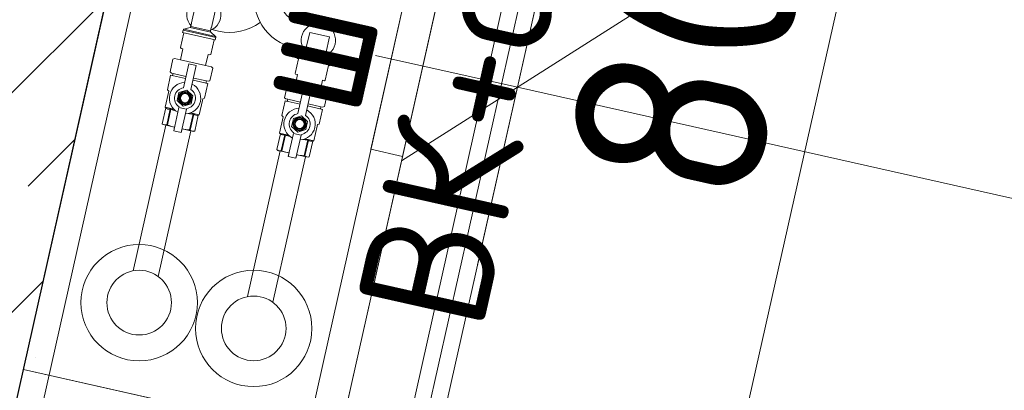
# Model space of a CAD drawing. Header units: millimetres. Extents: x -7145539 to -6664766, y 5874041 to 6141700.
# Tile 125 of 177: x -6932436 to -6931675, y 5901378 to 5901664. Entities that reach past the tile are written whole.
import ezdxf

# ---------------------------------------------------------------- set-up
doc = ezdxf.new("R2010")
doc.units = ezdxf.units.MM
doc.header["$MEASUREMENT"] = 0
for name, color, linetype in [('S - МОП.АР', 7, 'Continuous'), ('АР-Стены_внутренние_пилоны.АР', 7, 'Continuous'), ('АР-Стены_Перегородки_шахты_.АР', 7, 'Continuous'), ('АР-Чертеж-Размеры.АР', 7, 'Continuous')]:
    doc.layers.add(name, color=color, linetype=linetype)
for name, color, linetype, lineweight in [('АР-Стены_внутренние_пилоны.АР_Ном._пера__1', 7, 'Continuous', 15), ('АР-Стены_Перегородки_шахты_.АР_Ном._пера__1', 7, 'Continuous', 15), ('АР-Чертеж-Размеры.АР_Ном._пера__1', 7, 'Continuous', 0), ('ИОС-Шахты и отверстия.АР_Ном._пера__1', 7, 'Continuous', 0)]:
    doc.layers.add(name, color=color, linetype=linetype, lineweight=lineweight)
doc.styles.add('РЎР“Р•РќР•Р\xa0Р\x98Р\xa0_РЎРўР\x98Р›Р¬_6', font='GOST_Common.ttf')
doc.dimstyles.new('СГЕНЕРИР_СТИЛЬ__1', dxfattribs={"dimtxt": 150, "dimasz": 142.5, "dimexe": 0.18, "dimexo": 0.0625, "dimgap": 0, "dimtad": 1, "dimdec": 0, "dimzin": 0, "dimdsep": 46, "dimtxsty": 'РЎР“Р•РќР•Р\xa0Р\x98Р\xa0_РЎРўР\x98Р›Р¬_6', "dimblk": 'ARROWHEAD_6', "dimblk1": 'ARROWHEAD_6', "dimblk2": 'ARROWHEAD_6', "dimcen": 0.09, "dimse1": 1, "dimse2": 1, "dimclrd": 7, "dimclre": 7, "dimclrt": 7, "dimazin": 0, "dimtfac": 1, "dimtdec": 4, "dimtmove": 0, "dimatfit": 3, "dimfxl": 1, "dimtolj": 1, "dimtzin": 0, "dimarcsym": 0})
doc.dimstyles.new('СГЕНЕРИР_СТИЛЬ__2', dxfattribs={"dimtxt": 150, "dimasz": 142.5, "dimexe": 0.18, "dimexo": 0.0625, "dimgap": 0, "dimtad": 1, "dimdec": 0, "dimzin": 0, "dimdsep": 46, "dimtxsty": 'РЎР“Р•РќР•Р\xa0Р\x98Р\xa0_РЎРўР\x98Р›Р¬_6', "dimblk": 'ARROWHEAD_6', "dimblk1": 'ARROWHEAD_6', "dimblk2": 'ARROWHEAD_6', "dimcen": 0.09, "dimse1": 1, "dimse2": 1, "dimclrd": 7, "dimclre": 7, "dimclrt": 7, "dimazin": 0, "dimtfac": 1, "dimtdec": 4, "dimtmove": 2, "dimatfit": 3, "dimfxl": 1, "dimtolj": 1, "dimtzin": 0, "dimarcsym": 0})
pattern_1 = [(0, (-6321637.814, 6318947.94), (0, 75), [0, -75])]

# ---------------------------------------------------------------- blocks, each defined once
blk = doc.blocks.new('Стена_287_1', base_point=(-6932170.38, 5901309.38))
at = {"layer": 'АР-Стены_Перегородки_шахты_.АР', "linetype": 'Continuous', "lineweight": 0, "true_color": 0x000000}
h = blk.add_hatch(dxfattribs=at)
h.set_pattern_fill('ШТУКАТУРКА__ГИПС_03_0001', color=18, style=0, pattern_type=2)
h.set_pattern_definition(pattern_1)
h.paths.add_polyline_path([(-6931978.9, 5902047.87), (-6932151.46, 5901279.51), (-6932139.27, 5901276.77), (-6931966.7, 5902045.13)])
h = blk.add_hatch(dxfattribs=at)
h.set_pattern_fill('ШТУКАТУРКА__ГИПС_03_0001', color=18, style=0, pattern_type=2)
h.set_pattern_definition(pattern_1)
h.paths.add_polyline_path([(-6931969.44, 5902032.94), (-6932142.01, 5901264.58), (-6932129.81, 5901261.84), (-6931957.25, 5902030.2)])
h = blk.add_hatch(dxfattribs=at)
h.set_pattern_fill('ШТУКАТУРКА__ГИПС_03_0001', color=18, style=0, pattern_type=2)
h.set_pattern_definition(pattern_1)
h.paths.add_polyline_path([(-6932154.2, 5901267.32), (-6932142.01, 5901264.58), (-6932151.46, 5901279.51)])
h = blk.add_hatch(dxfattribs=at)
h.set_pattern_fill('ШТУКАТУРКА__ГИПС_03_0001', color=18, style=0, pattern_type=2)
h.set_pattern_definition(pattern_1)
h.paths.add_polyline_path([(-6932151.46, 5901279.51), (-6932142.01, 5901264.58), (-6932139.27, 5901276.77)])
h = blk.add_hatch(dxfattribs=at)
h.set_pattern_fill('ШТУКАТУРКА__ГИПС_03_0001', color=18, style=0, pattern_type=2)
h.set_pattern_definition(pattern_1)
h.paths.add_polyline_path([(-6932142.01, 5901264.58), (-6932144.75, 5901252.38), (-6932132.55, 5901249.64)])
h = blk.add_hatch(dxfattribs=at)
h.set_pattern_fill('ШТУКАТУРКА__ГИПС_03_0001', color=18, style=0, pattern_type=2)
h.set_pattern_definition(pattern_1)
h.paths.add_polyline_path([(-6932142.01, 5901264.58), (-6932132.55, 5901249.64), (-6932129.81, 5901261.84)])
at = {"layer": 'АР-Стены_Перегородки_шахты_.АР_Ном._пера__1', "color": 7, "linetype": 'Continuous', "lineweight": 0}
for p, q in [((-6931976.16, 5902060.07), (-6931978.9, 5902047.87)), ((-6932140.51, 5901328.3), (-6931978.9, 5902047.87)), ((-6932139.27, 5901276.77), (-6931966.7, 5902045.13)), ((-6932151.46, 5901279.51), (-6932140.51, 5901328.3)), ((-6932200.25, 5901290.47), (-6932151.46, 5901279.51)), ((-6932142.01, 5901264.58), (-6932139.27, 5901276.77))]:
    blk.add_line(p, q, dxfattribs=at)
at = {"layer": 'АР-Стены_Перегородки_шахты_.АР_Ном._пера__1', "color": 7, "linetype": 'Continuous', "lineweight": 0, "flags": 128}
for points in [[(-6932024.94, 5902071.02), (-6932189.29, 5901339.25)], [(-6932132.55, 5901249.64), (-6931957.25, 5902030.2)], [(-6932132.55, 5901249.64), (-6932144.75, 5901252.38)]]:
    blk.add_lwpolyline(points, dxfattribs=at)
blk = doc.blocks.new('Стена_288_1', base_point=(-6932438.7, 5901369.64))
at = {"layer": 'АР-Стены_Перегородки_шахты_.АР', "linetype": 'Continuous', "lineweight": 0, "true_color": 0x000000}
h = blk.add_hatch(dxfattribs=at)
h.set_pattern_fill('ШТУКАТУРКА__ГИПС_03_0001', color=18, style=0, pattern_type=2)
h.set_pattern_definition(pattern_1)
h.paths.add_polyline_path([(-6932151.46, 5901279.51), (-6932444.17, 5901345.25), (-6932446.91, 5901333.06), (-6932154.2, 5901267.32)])
h = blk.add_hatch(dxfattribs=at)
h.set_pattern_fill('ШТУКАТУРКА__ГИПС_03_0001', color=18, style=0, pattern_type=2)
h.set_pattern_definition(pattern_1)
h.paths.add_polyline_path([(-6932446.91, 5901333.06), (-6932449.65, 5901320.86), (-6932144.75, 5901252.38), (-6932142.01, 5901264.58)])
at = {"layer": 'АР-Стены_Перегородки_шахты_.АР_Ном._пера__1', "color": 7, "linetype": 'Continuous', "lineweight": 0}
for p, q in [((-6932444.17, 5901345.25), (-6932200.25, 5901290.47)), ((-6932446.91, 5901333.06), (-6932154.2, 5901267.32)), ((-6932200.25, 5901290.47), (-6932151.46, 5901279.51)), ((-6932154.2, 5901267.32), (-6932142.01, 5901264.58))]:
    blk.add_line(p, q, dxfattribs=at)
at = {"layer": 'АР-Стены_Перегородки_шахты_.АР_Ном._пера__1', "color": 7, "linetype": 'Continuous', "lineweight": 0, "flags": 128}
for points in [[(-6932444.17, 5901345.25), (-6932433.22, 5901394.04)], [(-6932189.29, 5901339.25), (-6932433.22, 5901394.04)], [(-6932446.91, 5901333.06), (-6932444.17, 5901345.25)], [(-6932449.65, 5901320.86), (-6932446.91, 5901333.06)], [(-6932449.65, 5901320.86), (-6932144.75, 5901252.38)]]:
    blk.add_lwpolyline(points, dxfattribs=at)
blk = doc.blocks.new('*D1234', base_point=(-6321637.81, 6318947.94))
at = {"layer": 'АР-Чертеж-Размеры.АР_Ном._пера__1', "color": 7, "linetype": 'Continuous', "lineweight": 0, "transparency": 16777216}
for p, q in [((-6931718.7, 5902053.48), (-6931694.04, 5902163.24)), ((-6931661.95, 5901963.87), (-6931775.44, 5902143.09)), ((-6931581.49, 5902022.66), (-6931855.9, 5902084.29)), ((-6931894.01, 5901272.92), (-6931718.7, 5902053.48)), ((-6931950.75, 5901362.53), (-6931837.26, 5901183.31)), ((-6931756.8, 5901242.11), (-6932031.21, 5901303.74)), ((-6931918.66, 5901163.16), (-6931894.01, 5901272.92))]:
    blk.add_line(p, q, dxfattribs=at)
at = {"layer": 'АР-Чертеж-Размеры.АР_Ном._пера__1', "color": 7, "lineweight": 0, "transparency": 16777216, "insert": (-6931870.48, 5901514.56), "char_height": 150, "attachment_point": 7, "rotation": 77.34172, "style": 'РЎР“Р•РќР•Р\xa0Р\x98Р\xa0_РЎРўР\x98Р›Р¬_6'}
blk.add_mtext('\\A1;{\\pql;\\fGOST Common|b0|i0|c204|p0;\\W1.000000;800}', dxfattribs=at)
blk = doc.blocks.new('ARROWHEAD_6')
at = {"color": 0, "linetype": 'Continuous', "lineweight": 0}
for p, q in [((-0.5, -0.5), (0.5, 0.5)), ((0, 0), (-1, 0))]:
    blk.add_line(p, q, dxfattribs=at)
blk = doc.blocks.new('*D1249', base_point=(-6321637.81, 6318947.94))
at = {"layer": 'АР-Чертеж-Размеры.АР_Ном._пера__1', "color": 7, "linetype": 'Continuous', "lineweight": 0, "transparency": 16777216}
for p, q in [((-6932511.91, 5901043.67), (-6932450.28, 5901318.08)), ((-6932267.98, 5900988.88), (-6932206.35, 5901263.3)), ((-6932391.48, 5901237.61), (-6932570.7, 5901124.13)), ((-6932590.86, 5901205.52), (-6932481.09, 5901180.87)), ((-6932326.78, 5901069.35), (-6932147.56, 5901182.83)), ((-6932481.09, 5901180.87), (-6932237.17, 5901126.09)), ((-6932237.17, 5901126.09), (-6932127.4, 5901101.44))]:
    blk.add_line(p, q, dxfattribs=at)
at = {"layer": 'АР-Чертеж-Размеры.АР_Ном._пера__1', "color": 7, "lineweight": 0, "transparency": 16777216, "insert": (-6932425.56, 5901199.15), "char_height": 150, "attachment_point": 7, "rotation": 347.34194, "style": 'РЎР“Р•РќР•Р\xa0Р\x98Р\xa0_РЎРўР\x98Р›Р¬_6'}
blk.add_mtext('\\A1;{\\pql;\\fGOST Common|b0|i0|c204|p0;\\W1.000000;250}', dxfattribs=at)
blk = doc.blocks.new('*D1254', base_point=(-6321637.81, 6318947.94))
at = {"layer": 'АР-Чертеж-Размеры.АР_Ном._пера__1', "color": 7, "linetype": 'Continuous', "lineweight": 0, "transparency": 16777216}
for p, q in [((-6932020.31, 5901749.38), (-6932081.94, 5901474.97)), ((-6931961.52, 5901668.92), (-6932140.74, 5901555.43)), ((-6932051.13, 5901612.18), (-6932160.89, 5901636.83)), ((-6930377.62, 5901236.32), (-6932051.13, 5901612.18)), ((-6930346.8, 5901373.53), (-6930408.43, 5901099.11)), ((-6930467.23, 5901179.58), (-6930288.01, 5901293.06)), ((-6930267.85, 5901211.67), (-6930377.62, 5901236.32))]:
    blk.add_line(p, q, dxfattribs=at)
at = {"layer": 'АР-Чертеж-Размеры.АР_Ном._пера__1', "color": 7, "lineweight": 0, "transparency": 16777216, "insert": (-6931410.89, 5901499.13), "char_height": 150, "attachment_point": 7, "rotation": 347.34194, "style": 'РЎР“Р•РќР•Р\xa0Р\x98Р\xa0_РЎРўР\x98Р›Р¬_6'}
blk.add_mtext('\\A1;{\\pql;\\fGOST Common|b0|i0|c204|p0;\\W1.000000;1\xa0715}', dxfattribs=at)
blk = doc.blocks.new('Стена_374_1', base_point=(-6932333.46, 5902294.39))
at = {"layer": 'АР-Стены_внутренние_пилоны.АР', "linetype": 'Continuous', "lineweight": 0, "true_color": 0x000000}
h = blk.add_hatch(dxfattribs=at)
h.set_pattern_fill('ЖЕЛЕЗОБЕТОН__PROJECT__0001', color=18, style=0, pattern_type=2)
h.set_pattern_definition([(45, (-6321637.81, 6318947.94), (-84.852814, 84.852814), []), (45, (-6321680.24, 6318990.37), (-84.852814, 84.852814), [90, -30, 0, -30])])
h.paths.add_polyline_path([(-6932452.95, 5902218.73), (-6932666.75, 5901266.84), (-6932530.15, 5901236.16), (-6932471.61, 5901223.01), (-6932257.81, 5902174.9)])
h = blk.add_hatch(dxfattribs=at)
h.set_pattern_fill('ШТУКАТУРКА__ГИПС_01_0001', color=18, style=0, pattern_type=2)
h.set_pattern_definition([(45, (-6321637.81, 6319297.94), (-111.369318, 111.369318), [0, -105, 0, -157.5]), (110, (-6321287.81, 6319297.94), (148.001588, 53.868173), [0, -77, 0, -133])])
h.paths.add_polyline_path([(-6932471.61, 5901223.01), (-6932452.1, 5901218.63), (-6932238.29, 5902170.52), (-6932257.81, 5902174.9)])
at = {"layer": 'АР-Стены_внутренние_пилоны.АР_Ном._пера__1', "color": 7, "linetype": 'Continuous', "lineweight": 30}
blk.add_line((-6932471.61, 5901223.01), (-6932257.81, 5902174.9), dxfattribs=at)
at = {"layer": 'АР-Стены_внутренние_пилоны.АР_Ном._пера__1', "color": 7, "linetype": 'Continuous', "lineweight": 0, "flags": 128}
blk.add_lwpolyline([(-6932452.1, 5901218.63), (-6932238.29, 5902170.52)], dxfattribs=at)

msp = doc.modelspace()

# ---------------------------------------------------------------- linework, layer by layer
at = {"layer": 'S - МОП.АР', "color": 254, "linetype": 'Continuous', "lineweight": 0, "true_color": 0xdadada, "flags": 128}
msp.add_lwpolyline([(-6932430.11, 5901316.4), (-6932708.25, 5900077.98), (-6932410.66, 5900011.14), (-6932598.02, 5899176.92), (-6930480.54, 5898701.35), (-6929109.67, 5898393.46), (-6923992.43, 5897244.16), (-6923650.36, 5898767.31), (-6930304.6, 5900260.67), (-6930252.04, 5900494.85), (-6930530.08, 5900557.25), (-6930283.82, 5901654.65), (-6931957.34, 5902030.2), (-6932132.51, 5901249.62)], close=True, dxfattribs=at)
at = {"layer": 'ИОС-Шахты и отверстия.АР_Ном._пера__1', "color": 7, "linetype": 'Continuous', "lineweight": 0}
for p, q in [((-6932257.91, 5902174.59), (-6932433.22, 5901394.04)), ((-6932213.69, 5901344.73), (-6932038.38, 5902125.29)), ((-6932189.29, 5901339.25), (-6932013.99, 5902119.81)), ((-6932284.78, 5901648.71), (-6932310.15, 5901654.41)), ((-6932309.72, 5901656.33), (-6932284.35, 5901650.64)), ((-6932284.62, 5901651.51), (-6932309.1, 5901657.01)), ((-6932304.37, 5901658.48), (-6932288.27, 5901654.87)), ((-6932288.56, 5901655.83), (-6932303.68, 5901659.22)), ((-6932199.96, 5901635.84), (-6932215.08, 5901639.24)), ((-6932311.73, 5901633.34), (-6932292.37, 5901628.99)), ((-6932221.12, 5901636.35), (-6932195.75, 5901630.65)), ((-6932196.02, 5901631.52), (-6932220.5, 5901637.02)), ((-6932215.76, 5901638.5), (-6932199.67, 5901634.88)), ((-6932307.86, 5901618.99), (-6932319.34, 5901621.57)), ((-6932307.5, 5901620.6), (-6932317.43, 5901622.83)), ((-6932290.53, 5901615.1), (-6932302.01, 5901617.67)), ((-6932291.71, 5901617.06), (-6932301.65, 5901619.29)), ((-6932223.13, 5901613.36), (-6932203.77, 5901609.01)), ((-6932219.26, 5901599.01), (-6932230.74, 5901601.59)), ((-6932218.9, 5901600.62), (-6932228.83, 5901602.85)), ((-6932201.93, 5901595.11), (-6932213.41, 5901597.69)), ((-6932203.11, 5901597.07), (-6932213.04, 5901599.31)), ((-6932348.44, 5901470.24), (-6932323.14, 5901582.89)), ((-6932328.92, 5901465.86), (-6932303.62, 5901578.51)), ((-6932259.82, 5901450.34), (-6932234.54, 5901562.91)), ((-6932240.31, 5901445.96), (-6932215.03, 5901558.52)), ((-6932433.22, 5901394.04), (-6932189.29, 5901339.25))]:
    msp.add_line(p, q, dxfattribs=at)
for points in [[(-6932164.38, 5901564.26), (-6932087.68, 5901905.76), (-6932063.29, 5901900.28), (-6932139.99, 5901558.78)], [(-6932309.62, 5901597.47), (-6932314.35, 5901601.82), (-6932312.94, 5901608.09), (-6932306.8, 5901610.01), (-6932302.08, 5901605.65), (-6932303.49, 5901599.38)], [(-6932221.02, 5901577.48), (-6932225.75, 5901581.84), (-6932224.34, 5901588.11), (-6932218.2, 5901590.03), (-6932213.48, 5901585.67), (-6932214.88, 5901579.4)]]:
    msp.add_lwpolyline(points, close=True, dxfattribs=at)
for points in [[(-6932211.23, 5901660.13), (-6932219.34, 5901661.95, -0.414214), (-6932234.47, 5901685.85), (-6932230.84, 5901702.01)], [(-6932253.98, 5901690.23, 0.414214), (-6932223.72, 5901642.44), (-6932215.78, 5901640.65)], [(-6932284.99, 5901671.06), (-6932287.84, 5901658.37), (-6932287.98, 5901658.41), (-6932288.56, 5901655.83, 0.274926), (-6932288.27, 5901654.87), (-6932284.62, 5901651.51, -0.267949), (-6932284.35, 5901650.64), (-6932284.78, 5901648.71), (-6932285.76, 5901648.93), (-6932288.3, 5901637.61), (-6932288.93, 5901637.21), (-6932290.45, 5901637.55), (-6932292.37, 5901628.99), (-6932311.73, 5901633.34), (-6932309.81, 5901641.9), (-6932311.31, 5901642.23), (-6932311.72, 5901642.87), (-6932309.17, 5901654.19), (-6932310.15, 5901654.41), (-6932309.72, 5901656.33, -0.267016), (-6932309.1, 5901657.01), (-6932304.37, 5901658.48, 0.26843), (-6932303.68, 5901659.22), (-6932303.11, 5901661.8), (-6932303.25, 5901661.84), (-6932300.41, 5901674.52)], [(-6932287.43, 5901656.75), (-6932282.28, 5901655.59, 0.215316), (-6932250.03, 5901662.23)], [(-6932319.65, 5901595.43, -0.267236), (-6932323.07, 5901596.2), (-6932323.68, 5901596.76)], [(-6932319.14, 5901595.31, 0.049494), (-6932315.5, 5901594)], [(-6932301.94, 5901591.45, -0.049494), (-6932305.78, 5901591.82)], [(-6932301.43, 5901591.34, 0.267236), (-6932298.01, 5901590.57), (-6932297.21, 5901590.82)], [(-6932325.81, 5901583.98, 0.267304), (-6932322.39, 5901583.21), (-6932321.88, 5901583.09, 0.075295), (-6932316.3, 5901581.42)], [(-6932300.75, 5901578.35, -0.267304), (-6932304.17, 5901579.12), (-6932304.68, 5901579.23, -0.075295), (-6932310.45, 5901580.1)], [(-6932231.05, 5901575.45, -0.267236), (-6932234.46, 5901576.21), (-6932235.08, 5901576.78)], [(-6932230.54, 5901575.33, 0.049494), (-6932226.9, 5901574.02)], [(-6932213.34, 5901571.47, -0.049494), (-6932217.18, 5901571.84)], [(-6932212.83, 5901571.35, 0.267236), (-6932209.41, 5901570.59), (-6932208.61, 5901570.84)], [(-6932237.21, 5901563.99, 0.267304), (-6932233.79, 5901563.23), (-6932233.28, 5901563.11, 0.075295), (-6932227.7, 5901561.43)], [(-6932212.15, 5901558.37, -0.267304), (-6932215.57, 5901559.13), (-6932216.08, 5901559.25, -0.075295), (-6932221.84, 5901560.12)]]:
    msp.add_lwpolyline(points, format="xyb", dxfattribs=at)
msp.add_lwpolyline([(-6932223.13, 5901613.36), (-6932221.21, 5901621.91), (-6932222.71, 5901622.25), (-6932223.12, 5901622.89), (-6932220.57, 5901634.21), (-6932221.55, 5901634.43), (-6932221.12, 5901636.35, -0.267016), (-6932220.5, 5901637.02), (-6932215.76, 5901638.5, 0.26843), (-6932215.08, 5901639.24), (-6932214.51, 5901641.82), (-6932214.65, 5901641.85), (-6932211.8, 5901654.54), (-6932196.39, 5901651.08), (-6932199.24, 5901638.39), (-6932199.38, 5901638.42), (-6932199.96, 5901635.84, 0.274926), (-6932199.67, 5901634.88), (-6932196.02, 5901631.52, -0.267949), (-6932195.75, 5901630.65), (-6932196.18, 5901628.73), (-6932197.16, 5901628.95), (-6932199.7, 5901617.63), (-6932200.33, 5901617.23), (-6932201.85, 5901617.57), (-6932203.77, 5901609.01)], format="xyb", close=True, dxfattribs=at)
for points in [[(-6932292.37, 5901628.99), (-6932287.85, 5901627.98), (-6932286.82, 5901627.03), (-6932289.03, 5901617.17), (-6932290.37, 5901616.76), (-6932291.71, 5901617.06), (-6932292.07, 5901615.44), (-6932290.53, 5901615.1), (-6932293.08, 5901603.74), (-6932294.4, 5901603.33), (-6932294.69, 5901602.05), (-6932297.21, 5901590.82), (-6932298.01, 5901590.57), (-6932300.75, 5901578.35), (-6932301.66, 5901578.07), (-6932310.46, 5901580.04), (-6932311.09, 5901577.25), (-6932316.94, 5901578.56), (-6932316.31, 5901581.36), (-6932325.11, 5901583.33), (-6932325.81, 5901583.98), (-6932323.07, 5901596.2), (-6932323.68, 5901596.76), (-6932320.87, 5901609.27), (-6932321.89, 5901610.21), (-6932319.34, 5901621.57), (-6932317.8, 5901621.22), (-6932317.43, 5901622.83), (-6932318.78, 5901623.14), (-6932319.81, 5901624.09), (-6932317.59, 5901633.94), (-6932316.26, 5901634.36), (-6932311.73, 5901633.34)], [(-6932309.49, 5901611.75), (-6932305.34, 5901630.23), (-6932299.48, 5901628.91), (-6932303.63, 5901610.43)], [(-6932203.77, 5901609.01), (-6932199.25, 5901607.99), (-6932198.22, 5901607.04), (-6932200.43, 5901597.19), (-6932201.77, 5901596.77), (-6932203.11, 5901597.07), (-6932203.47, 5901595.46), (-6932201.93, 5901595.11), (-6932204.48, 5901583.76), (-6932205.8, 5901583.35), (-6932206.09, 5901582.06), (-6932206.08, 5901582.06), (-6932208.61, 5901570.84), (-6932209.41, 5901570.59), (-6932212.15, 5901558.37), (-6932213.06, 5901558.08), (-6932221.86, 5901560.06), (-6932222.49, 5901557.27), (-6932228.34, 5901558.58), (-6932227.71, 5901561.37), (-6932236.51, 5901563.35), (-6932237.21, 5901563.99), (-6932234.46, 5901576.21), (-6932235.08, 5901576.78), (-6932232.27, 5901589.29), (-6932233.29, 5901590.23), (-6932230.74, 5901601.59), (-6932229.2, 5901601.24), (-6932228.83, 5901602.85), (-6932230.17, 5901603.15), (-6932231.21, 5901604.1), (-6932228.99, 5901613.95), (-6932227.65, 5901614.37), (-6932223.13, 5901613.36)], [(-6932220.89, 5901591.77), (-6932216.74, 5901610.25), (-6932210.88, 5901608.93), (-6932215.03, 5901590.45)], [(-6932323.68, 5901596.76), (-6932316.92, 5901595.24)], [(-6932322.39, 5901583.21), (-6932319.65, 5901595.43), (-6932319.14, 5901595.31)], [(-6932321.88, 5901583.09), (-6932319.14, 5901595.31)], [(-6932316.94, 5901578.56), (-6932312.92, 5901596.48), (-6932307.06, 5901595.17), (-6932311.09, 5901577.25)], [(-6932304.68, 5901579.23), (-6932301.94, 5901591.45)], [(-6932304.17, 5901579.12), (-6932301.43, 5901591.34), (-6932301.94, 5901591.45)], [(-6932297.21, 5901590.82), (-6932303.98, 5901592.34)], [(-6932235.08, 5901576.78), (-6932228.31, 5901575.26)], [(-6932233.79, 5901563.23), (-6932231.05, 5901575.45), (-6932230.54, 5901575.33)], [(-6932233.28, 5901563.11), (-6932230.54, 5901575.33)], [(-6932228.34, 5901558.58), (-6932224.32, 5901576.5), (-6932218.46, 5901575.18), (-6932222.49, 5901557.27)], [(-6932216.08, 5901559.25), (-6932213.34, 5901571.47)], [(-6932215.57, 5901559.13), (-6932212.83, 5901571.35), (-6932213.34, 5901571.47)], [(-6932208.61, 5901570.84), (-6932215.38, 5901572.36)]]:
    msp.add_lwpolyline(points, dxfattribs=at)
for centre, radius in [((-6932308.21, 5901603.74), 5.2), ((-6932308.21, 5901603.74), 4.7), ((-6932308.21, 5901603.74), 4), ((-6932308.21, 5901603.74), 3.5), ((-6932219.61, 5901583.76), 5.2), ((-6932219.61, 5901583.76), 4.7), ((-6932219.61, 5901583.76), 4), ((-6932219.61, 5901583.76), 3.5), ((-6932343.7, 5901445.7), 45), ((-6932343.7, 5901445.7), 25), ((-6932255.09, 5901425.79), 45), ((-6932255.09, 5901425.79), 25)]:
    msp.add_circle(centre, radius, dxfattribs=at)
for centre, radius, start, end in [((-6932293.68, 5901668.4), 13.26, 293.11956, 221.56432), ((-6932205.08, 5901648.42), 13.26, 293.11956, 221.56432), ((-6932308.21, 5901603.74), 12.16, 91.62379, 243.06009), ((-6932308.21, 5901603.74), 8.11, 99.05002, 235.63387), ((-6932308.21, 5901603.74), 12.16, 271.62379, 63.06009), ((-6932308.21, 5901603.74), 8.11, 279.05002, 55.63387), ((-6932219.61, 5901583.76), 12.16, 91.62379, 243.06009), ((-6932219.61, 5901583.76), 12.16, 271.62379, 63.06009), ((-6932219.61, 5901583.76), 8.11, 99.05002, 235.63387), ((-6932219.61, 5901583.76), 8.11, 279.05002, 55.63387)]:
    msp.add_arc(centre, radius, start, end, dxfattribs=at)

# ---------------------------------------------------------------- block references
at = {"layer": 'АР-Стены_внутренние_пилоны.АР', "color": 7, "lineweight": 0}
msp.add_blockref('Стена_374_1', (-6932333.46, 5902294.39), dxfattribs=at)
at = {"layer": 'АР-Стены_Перегородки_шахты_.АР', "color": 7, "lineweight": 0}
for name, p in [('Стена_287_1', (-6932170.38, 5901309.38)), ('Стена_288_1', (-6932438.7, 5901369.64))]:
    msp.add_blockref(name, p, dxfattribs=at)

# ---------------------------------------------------------------- texts
at = {"layer": 'ИОС-Шахты и отверстия.АР_Ном._пера__1', "color": 7, "linetype": 'Continuous', "lineweight": 0, "insert": (-6932127.16, 5901729.79), "char_height": 100, "width": 705.993, "attachment_point": 5, "rotation": 77.34194, "line_spacing_factor": 0.776005, "style": 'РЎР“Р•РќР•Р\xa0Р\x98Р\xa0_РЎРўР\x98Р›Р¬_6'}
msp.add_mtext('\\A1;{\\pqc;\\fGOST Common|b0|i0|c204|p0;\\W1.000000;шкаф ВК+отопл.}', dxfattribs=at)

# ---------------------------------------------------------------- dimensions: what is measured, and where the dimension line sits
at = {"layer": 'АР-Чертеж-Размеры.АР', "color": 7, "linetype": 'Continuous', "lineweight": 0}
for base, p1, p2, angle, dimstyle, picture, middle, turn in [((-6931718.7, 5902053.48), (-6932362.39, 5901378.12), (-6932187.08, 5902158.67), 77.34172, 'СГЕНЕРИР_СТИЛЬ__1', '*D1234', (-6931906.14, 5901698.06), 77.34172), ((-6932051.13, 5901612.18), (-6930340.59, 5901401.18), (-6932044.9, 5901639.92), 167.34194, 'СГЕНЕРИР_СТИЛЬ__1', '*D1254', (-6931143.4, 5901515.92), 347.34194), ((-6932237.17, 5901126.09), (-6932433.22, 5901394.04), (-6932101.64, 5901729.53), 347.34194, 'СГЕНЕРИР_СТИЛЬ__2', '*D1249', (-6932242.05, 5901234.8), 347.34194)]:
    dim = msp.add_linear_dim(base=base, p1=p1, p2=p2, angle=angle, dimstyle=dimstyle, dxfattribs=at)
    dim.commit()
    dim.dimension.update_dxf_attribs({"geometry": picture, "text_midpoint": middle, "dimtype": 160, "text_rotation": turn})

doc.saveas('drawing.dxf')
